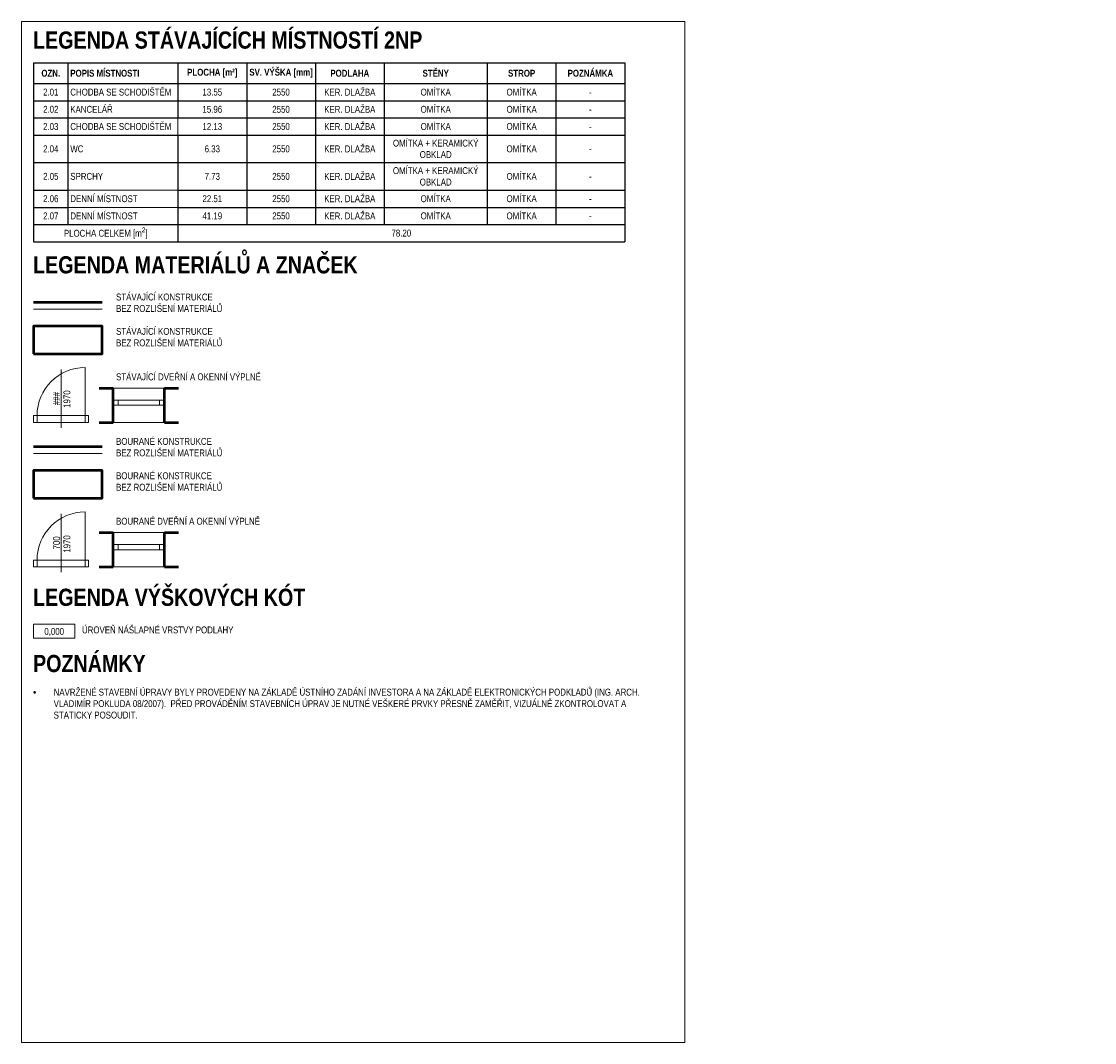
# Model space of a CAD drawing. Header units: millimetres. Extents: x 25686 to 167985, y -33439 to 84378.
# Tile 18 of 19: x 136763 to 152374, y 62214 to 77064. Entities that reach past the tile are written whole.
import ezdxf
from ezdxf.enums import TextEntityAlignment as Align

# ---------------------------------------------------------------- set-up
doc = ezdxf.new("R2010")
doc.units = ezdxf.units.MM
doc.header["$LTSCALE"] = 400
doc.layers.get('0').update_dxf_attribs({"color": 250})
for name, color, linetype, lineweight in [('B_pohled', 7, 'Continuous', 18), ('B_výplně otvorů', 7, 'Continuous', 18), ('B_řez', 7, 'Continuous', 50), ('N_kóty_výškové', 160, 'Continuous', 13), ('N_legenda', 7, 'Continuous', 13), ('S_tenká', 120, 'Continuous', 18), ('S_tlustá', 220, 'Continuous', 50), ('S_výplně otvorů', 84, 'Continuous', 18)]:
    doc.layers.add(name, color=color, linetype=linetype, lineweight=lineweight)
doc.layers.add('X_pomocná', color=40, linetype='Continuous', lineweight=18, plot=False)
doc.styles.add('Arial CE', font='ARIALN.TTF')
doc.styles.add('AT_Nadpis 1', font='ARIALN.TTF', dxfattribs={"height": 250})
doc.styles.get("Standard").update_dxf_attribs({"font": 'ARIALN.TTF'})

# ---------------------------------------------------------------- blocks, each defined once
blk = doc.blocks.new('*T99')
at = {"layer": 'N_legenda', "color": 0, "lineweight": -2, "transparency": 16777216}
for p, q in [((0, 0), (8600, 0)), ((0, 0), (0, -2600)), ((500, 0), (500, -2350)), ((2100, 0), (2100, -800)), ((3100, 0), (3100, -2350)), ((4100, 0), (4100, -2350)), ((5100, 0), (5100, -2350)), ((6600, 0), (6600, -2350)), ((7600, 0), (7600, -2350)), ((8600, 0), (8600, -2600)), ((0, -300), (8600, -300)), ((0, -550), (8600, -550)), ((0, -800), (8600, -800)), ((0, -1050), (8600, -1050)), ((2100, -1050), (2100, -2600)), ((0, -1450), (8600, -1450)), ((0, -1850), (500, -1850)), ((2100, -1850), (8600, -1850)), ((0, -2100), (500, -2100)), ((2100, -2100), (8600, -2100)), ((0, -2350), (8600, -2350)), ((0, -2600), (8600, -2600))]:
    blk.add_line(p, q, dxfattribs=at)
at = {"layer": 'N_legenda', "transparency": 16777216}
for p, q in [((2100, -800), (2100, -1050)), ((500, -1850), (2100, -1850)), ((500, -2100), (2100, -2100))]:
    blk.add_line(p, q, dxfattribs=at)
at = {"layer": 'N_legenda', "transparency": 16777216, "char_height": 100}
for s, insert, width, attachment_point in [('\\A1;{\\fArial Narrow|b1|i0|c238|p34;SV. VÝŠKA [mm]}', (3600, -150), 995.5, 5), ('{\\fArial Narrow|b1|i0|c238|p34; POPIS MÍSTNOSTI}', (502.25, -150), 1595.5, 4), ('\\A1;{\\fArial Narrow|b1|i0|c238|p34;PLOCHA [m²]}', (2600, -150), 995.5, 5), ('{\\fArial Narrow|b1|i0|c238|p34;PODLAHA}', (4600, -150), 995.5, 5), ('{\\fArial Narrow|b1|i0|c238|p34;STĚNY}', (5850, -150), 1495.5, 5), ('{\\fArial Narrow|b1|i0|c238|p34;STROP}', (7100, -150), 995.5, 5), ('{\\fArial Narrow|b1|i0|c238|p34;POZNÁMKA}', (8100, -150), 995.5, 5), (' CHODBA SE SCHODIŠTĚM', (502.25, -425), 1595.5, 4), ('2.01', (250, -425), 495.5, 5), ('13.55', (2600, -425), 995.5, 5), ('2550', (3600, -425), 995.5, 5), ('KER. DLAŽBA', (4600, -425), 995.5, 5), ('OMÍTKA', (5850, -425), 1495.5, 5), ('OMÍTKA', (7100, -425), 995.5, 5), ('-', (8100, -425), 995.5, 5), (' KANCELÁŘ', (502.25, -675), 1595.5, 4), ('15.96', (2600, -675), 995.5, 5), ('2550', (3600, -675), 995.5, 5), ('KER. DLAŽBA', (4600, -675), 995.5, 5), ('OMÍTKA', (5850, -675), 1495.5, 5), ('OMÍTKA', (7100, -675), 995.5, 5), (' CHODBA SE SCHODIŠTĚM', (502.25, -925), 1595.5, 4), ('-', (8100, -675), 995.5, 5), ('12.13', (2600, -925), 995.5, 5), ('2550', (3600, -925), 995.5, 5), ('KER. DLAŽBA', (4600, -925), 995.5, 5), ('OMÍTKA', (5850, -925), 1495.5, 5), ('OMÍTKA', (7100, -925), 995.5, 5), ('-', (8100, -925), 995.5, 5), ('OMÍTKA + KERAMICKÝ OBKLAD', (5850, -1250), 1495.5, 5), (' WC', (502.25, -1250), 1595.5, 4), ('6.33', (2600, -1250), 995.5, 5), ('2550', (3600, -1250), 995.5, 5), ('KER. DLAŽBA', (4600, -1250), 995.5, 5), ('OMÍTKA', (7100, -1250), 995.5, 5), ('-', (8100, -1250), 995.5, 5), ('OMÍTKA + KERAMICKÝ OBKLAD', (5850, -1650), 1495.5, 5), ('OMÍTKA', (7100, -1650), 995.5, 5), (' SPRCHY', (502.25, -1650), 1595.5, 4), ('7.73', (2600, -1650), 995.5, 5), ('2550', (3600, -1650), 995.5, 5), ('KER. DLAŽBA', (4600, -1650), 995.5, 5), ('-', (8100, -1650), 995.5, 5), (' DENNÍ MÍSTNOST', (502.25, -1975), 1595.5, 4), ('22.51', (2600, -1975), 995.5, 5), ('2550', (3600, -1975), 995.5, 5), ('KER. DLAŽBA', (4600, -1975), 995.5, 5), ('OMÍTKA', (5850, -1975), 1495.5, 5), ('OMÍTKA', (7100, -1975), 995.5, 5), ('-', (8100, -1975), 995.5, 5), (' DENNÍ MÍSTNOST', (502.25, -2225), 1595.5, 4), ('41.19', (2600, -2225), 995.5, 5), ('2550', (3600, -2225), 995.5, 5), ('KER. DLAŽBA', (4600, -2225), 995.5, 5), ('OMÍTKA', (5850, -2225), 1495.5, 5), ('OMÍTKA', (7100, -2225), 995.5, 5), ('-', (8100, -2225), 995.5, 5), ('78.20', (5350, -2475), 6495.5, 5)]:
    blk.add_mtext(s, dxfattribs=dict(at, insert=insert, width=width, attachment_point=attachment_point))
at = {"layer": 'N_legenda', "transparency": 16777216, "char_height": 100, "attachment_point": 5, "style": 'Arial CE'}
for s, insert, width in [('{\\fArial Narrow|b1|i0|c238|p34;OZN.}', (250, -150), 495.5), ('2.02', (250, -675), 495.5), ('2.03', (250, -925), 495.5), ('2.04', (250, -1250), 495.5), ('2.05', (250, -1650), 495.5), ('2.06', (250, -1975), 495.5), ('2.07', (250, -2225), 495.5), ('\\A1;PLOCHA CELKEM [m{\\H0.7x;\\S2^ ;}]', (1050, -2475), 2095.5)]:
    blk.add_mtext(s, dxfattribs=dict(at, insert=insert, width=width))
blk = doc.blocks.new('*U115')
at = {"color": 0}
for p, q in [((0, 75), (750, 75)), ((0, 75), (0, 0)), ((0, 0), (750, 0)), ((75, 75), (75, 0)), ((675, 0), (675, 75)), ((750, 0), (750, 75))]:
    blk.add_line(p, q, dxfattribs=at)
blk = doc.blocks.new('*U116')
at = {"linetype": 'ByBlock'}
for p, q in [((350, 100), (350, 800)), ((-350, 100), (-400, 100)), ((-350, 0), (-400, 0)), ((-350, 100), (-350, 0)), ((350, 0), (350, 100)), ((400, 100), (350, 100)), ((400, 0), (350, 0))]:
    blk.add_line(p, q, dxfattribs=at)
for p, q in [((0, -78), (0, 771)), ((-400, 100), (-400, 0)), ((400, 100), (400, 0))]:
    blk.add_line(p, q)
at = {"linetype": 'Continuous'}
for p, q in [((350, 100), (-350, 100)), ((350, 0), (-350, 0))]:
    blk.add_line(p, q, dxfattribs=at)
at = {"linetype": 'ByBlock'}
blk.add_arc((350, 100), 700, 90, 180, dxfattribs=at)
at = {"flags": 8}
blk.add_attdef('SIRKA', text='', height=100, rotation=90, dxfattribs=at).set_placement((13, 348), align=Align.BOTTOM_CENTER)
blk.add_attdef('VYSKA', text='', height=100, rotation=90, dxfattribs=at).set_placement((35, 340), align=Align.TOP_CENTER)
blk = doc.blocks.new('*U117')
for p, q in [((12, 0), (0, 0)), ((0, 0), (0, -4)), ((12, -4), (12, 0)), ((0, -4), (12, -4))]:
    blk.add_line(p, q)
blk.add_attdef('VYSKA', text='', height=2).set_placement((6, -3.08), align=Align.CENTER)
blk = doc.blocks.new('*U145')
at = {"linetype": 'ByBlock'}
for p, q in [((350, 100), (350, 800)), ((0, -78), (0, 771)), ((-350, 100), (-400, 100)), ((-350, 100), (-350, 0)), ((350, 0), (350, 100)), ((400, 100), (350, 100)), ((400, 0), (350, 0)), ((-350, 0), (-400, 0))]:
    blk.add_line(p, q, dxfattribs=at)
for p, q in [((-400, 100), (-400, 0)), ((400, 100), (400, 0))]:
    blk.add_line(p, q)
at = {"linetype": 'Continuous'}
for p, q in [((350, 100), (-350, 100)), ((350, 0), (-350, 0))]:
    blk.add_line(p, q, dxfattribs=at)
at = {"linetype": 'ByBlock'}
blk.add_arc((350, 100), 700, 90, 180, dxfattribs=at)
at = {"linetype": 'ByBlock', "flags": 8}
blk.add_attdef('SIRKA', text='', height=100, rotation=90, dxfattribs=at).set_placement((13, 348), align=Align.BOTTOM_CENTER)
blk.add_attdef('VYSKA', text='', height=100, rotation=90, dxfattribs=at).set_placement((35, 340), align=Align.TOP_CENTER)

msp = doc.modelspace()

# ---------------------------------------------------------------- linework, layer by layer
at = {"layer": 'B_pohled'}
msp.add_lwpolyline([(136939, 70782), (137939, 70782)], dxfattribs=at)
at = {"layer": 'B_výplně otvorů'}
for points in [[(138845, 69632), (138095, 69632)], [(138845, 69132), (138095, 69132)]]:
    msp.add_lwpolyline(points, dxfattribs=at)
at = {"layer": 'B_řez'}
msp.add_lwpolyline([(136939, 70882), (137939, 70882)], dxfattribs=at)
msp.add_lwpolyline([(136939, 70132), (137939, 70132), (137939, 70532), (136939, 70532)], close=True, dxfattribs=at)
at = {"layer": 'S_tenká'}
msp.add_lwpolyline([(136939, 72882), (137939, 72882)], dxfattribs=at)
at = {"layer": 'S_tlustá'}
for points in [[(136939, 72982), (137939, 72982)], [(137895, 71732), (138095, 71732)], [(138095, 71232), (138095, 71732)], [(138845, 71232), (138845, 71732)], [(138845, 71732), (139045, 71732)], [(137895, 71232), (138095, 71232)], [(138845, 71232), (139045, 71232)], [(137895, 69632), (138095, 69632)], [(138095, 69132), (138095, 69632)], [(138845, 69132), (138845, 69632)], [(138845, 69632), (139045, 69632)], [(137895, 69132), (138095, 69132)], [(138845, 69132), (139045, 69132)]]:
    msp.add_lwpolyline(points, dxfattribs=at)
msp.add_lwpolyline([(136939, 72232), (137939, 72232), (137939, 72632), (136939, 72632)], close=True, dxfattribs=at)
at = {"layer": 'S_výplně otvorů'}
for points in [[(138845, 71732), (138095, 71732)], [(138845, 71232), (138095, 71232)]]:
    msp.add_lwpolyline(points, dxfattribs=at)
at = {"layer": 'X_pomocná', "lineweight": 18}
msp.add_lwpolyline([(136763, 62214), (146413, 62214), (146413, 77064), (136763, 77064)], close=True, dxfattribs=at)

# ---------------------------------------------------------------- block references
msp.add_blockref('*T99', (136939, 76461))
at = {"layer": 'B_výplně otvorů'}
ref = msp.add_blockref('*U145', (137339, 69132), dxfattribs=at)
ref.add_attrib('VYSKA', '1970', dxfattribs={"layer": '0', "linetype": 'ByBlock', "height": 100, "rotation": 90}).set_placement((137374, 69465), align=Align.TOP_CENTER)
ref.add_attrib('SIRKA', '700', dxfattribs={"layer": '0', "linetype": 'ByBlock', "height": 100, "rotation": 90}).set_placement((137352, 69481), align=Align.BOTTOM_CENTER)
msp.add_blockref('*U115', (138095, 69382), dxfattribs=at)
at = {"layer": 'N_kóty_výškové', "xscale": 50, "yscale": 50, "zscale": 50}
msp.add_blockref('*U117', (136939, 68297), dxfattribs=at).add_auto_attribs({'VYSKA': '0,000'})
at = {"layer": 'S_výplně otvorů'}
ref = msp.add_blockref('*U116', (137339, 71232), dxfattribs=at)
ref.add_attrib('VYSKA', '1970', dxfattribs={"layer": '0', "height": 100, "rotation": 90}).set_placement((137374, 71572), align=Align.TOP_CENTER)
ref.add_attrib('SIRKA', '###', dxfattribs={"layer": '0', "height": 100, "rotation": 90}).set_placement((137352, 71580), align=Align.BOTTOM_CENTER)
msp.add_blockref('*U115', (138095, 71482), dxfattribs=at)

# ---------------------------------------------------------------- texts
at = {"layer": 'N_legenda', "char_height": 250, "attachment_point": 1, "style": 'AT_Nadpis 1'}
for s, insert in [('{\\fArial Narrow|b1|i0|c238|p34;LEGENDA STÁVAJÍCÍCH MÍSTNOSTÍ 2NP}', (136931, 76919)), ('{\\fArial Narrow|b1|i0|c238|p34;LEGENDA VÝŠKOVÝCH KÓT}', (136931, 68815)), ('{\\fArial Narrow|b1|i0|c238|p34;POZNÁMKY}', (136931, 67852))]:
    msp.add_mtext_dynamic_manual_height_columns(s, width=6033.62, gutter_width=12.5, heights=[0], dxfattribs=dict(at, insert=insert))
at = {"layer": 'N_legenda', "attachment_point": 1}
for s, width, insert, char_height in [('{\\fArial Narrow|b1|i0|c238|p34;LEGENDA MATERIÁLŮ A ZNAČEK}', 5833.49, (136931, 73650), 250), ('STÁVAJÍCÍ KONSTRUKCE\\PBEZ ROZLIŠENÍ MATERIÁLŮ', 3448.77, (138139, 73107), 100), ('STÁVAJÍCÍ KONSTRUKCE\\PBEZ ROZLIŠENÍ MATERIÁLŮ', 3448.77, (138139, 72607), 100), ('STÁVAJÍCÍ DVEŘNÍ A OKENNÍ VÝPLNĚ', 3448.77, (138139, 71946), 100), ('BOURANÉ KONSTRUKCE\\PBEZ ROZLIŠENÍ MATERIÁLŮ', 3448.77, (138139, 71007), 100), ('BOURANÉ KONSTRUKCE\\PBEZ ROZLIŠENÍ MATERIÁLŮ', 3448.77, (138139, 70507), 100), ('BOURANÉ DVEŘNÍ A OKENNÍ VÝPLNĚ', 3448.77, (138139, 69846), 100), ('ÚROVEŇ NÁŠLAPNÉ VRSTVY PODLAHY', 6033.62, (137644, 68265), 100), ('\\A1;\\pi-300,l300,t300,5700;{\\fSymbol|b0|i0|c2|p18;·^I}NAVRŽENÉ STAVEBNÍ ÚPRAVY BYLY PROVEDENY NA ZÁKLADĚ ÚSTNÍHO ZADÁNÍ INVESTORA A NA ZÁKLADĚ ELEKTRONICKÝCH PODKLADŮ (ING. ARCH. VLADIMÍR POKLUDA 08/2007).  PŘED PROVÁDĚNÍM STAVEBNÍCH ÚPRAV JE NUTNÉ VEŠKERÉ PRVKY PŘESNĚ ZAMĚŘIT, VIZUÁLNĚ ZKONTROLOVAT A STATICKY POSOUDIT.', 9107.36, (136931, 67360), 100)]:
    msp.add_mtext_dynamic_manual_height_columns(s, width=width, gutter_width=12.5, heights=[0], dxfattribs=dict(at, insert=insert, char_height=char_height))

doc.saveas('drawing.dxf')
